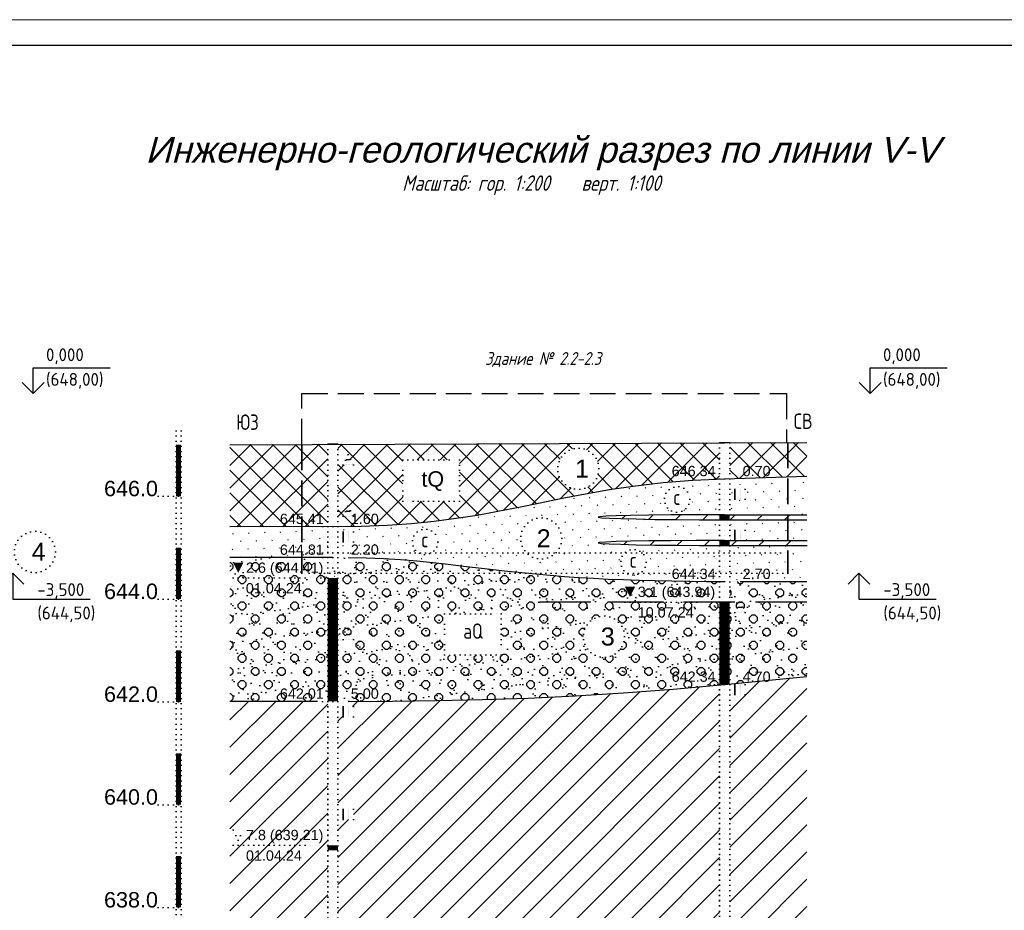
# Model space of a CAD drawing. Header units: millimetres. Extents: x -56135 to 1694203, y -446411 to -23139.
# Tile 46 of 256: x 282050 to 301200, y -115829 to -98505. Entities that reach past the tile are written whole.
import ezdxf

# ---------------------------------------------------------------- set-up
doc = ezdxf.new("R2010")
doc.units = ezdxf.units.MM
for name, pattern in [('CONTI', [1, 0, 1]), ('DASHED', [7, 5, -2, 0]), ('L2', [1, 0, 1])]:
    doc.linetypes.add(name, pattern=pattern)
for name, color, linetype, lineweight in [('0 Фундамент', 5, 'Continuous', 30), ('A-ANNO-NOTE-2', 7, 'Continuous', 18), ('G-ANNO-DIMS', 7, 'Continuous', 9), ('G-ANNO-DIMS-1', 7, 'Continuous', 18), ('ТОНКИЕ', 7, 'Continuous', 9)]:
    doc.layers.add(name, color=color, linetype=linetype, lineweight=lineweight)
for name, color, linetype in [('CUT_LRS', 7, 'CONTI'), ('CUT_TST', 7, 'CONTI'), ('CUT_WAT', 7, 'CONTI'), ('ТОЛСТЫЕ_ОСНОВНЫЕ', 6, 'Continuous')]:
    doc.layers.add(name, color=color, linetype=linetype)
doc.styles.add('ISOCPEUR', font='GOST_Common.ttf', dxfattribs={"height": 450})
doc.styles.get("Standard").update_dxf_attribs({"font": 'arial.ttf'})
doc.styles.add('ўхЁЄхцэ√щ', font='simplex.shx', dxfattribs={"height": 2.5})
pattern_1 = [(45, (706.4804, 733.1148), (-2.209709, 2.209709), []), (135, (706.4804, 733.1148), (-2.209709, -2.209709), [])]
pattern_2 = [(45, (706.4804, 733.1148), (-1.484924, 1.484924), [0.15, -2.1])]
pattern_3 = [(45, (708.2654, 734.6448), (-2.55, 2.55), [0.72125, -2.884996]), (45, (709.2854, 733.6248), (-2.55, 2.55), [0.72125, -2.884996]), (135, (708.7754, 733.6248), (-2.55, -2.55), [0.72125, -2.884996]), (135, (709.7954, 734.6448), (-2.55, -2.55), [0.72125, -2.884996]), (0, (708.7754, 733.6248), (2.55, 2.55), [0.51, -4.59]), (0, (708.7754, 735.1548), (2.55, 2.55), [0.51, -4.59]), (90, (708.2654, 734.1348), (-2.55, 2.55), [0.51, -4.59]), (90, (709.7954, 734.1348), (-2.55, 2.55), [0.51, -4.59])]
pattern_4 = [(37.5, (706.4804, 733.1148), (-0.125987, 3.853648), [0, -3.04, 0, -3.4, 0, -3.25]), (7.5, (706.4804, 733.115), (3.539553, 5.64429), [0, -1.64, 0, -2.74, 0, -1.05]), (327.5, (704.0204, 733.1148), (6.228284, 0.011318), [0, -1, 0, -3.6, 0, -4.7]), (317.5, (704.0204, 733.115), (6.012253, 1.75535), [0, -0.5, 0, -2.36, 0, -2.7])]
pattern_5 = [(45, (706.4804, 733.115), (-2.65165, 2.65165), [])]

# ---------------------------------------------------------------- blocks, each defined once
blk = doc.blocks.new('*U42')
at = {"layer": 'ТОЛСТЫЕ_ОСНОВНЫЕ', "color": 6}
blk.add_lwpolyline([(20, 5), (1256, 5), (1256, 589), (20, 589)], close=True, dxfattribs=at)
at = {"layer": 'ТОНКИЕ'}
blk.add_lwpolyline([(0, 0), (1261, 0), (1261, 594), (0, 594)], close=True, dxfattribs=at)
blk = doc.blocks.new('UZ_971')
at = {"layer": 'CUT_TST', "color": 0}
for p, q in [((0, 0), (1, 2)), ((1, 2), (0.4, 0)), ((1, 2), (0.7, 0)), ((1, 2), (2, 0)), ((1, 2), (1, 0)), ((1, 2), (1.3, 0)), ((1, 2), (1.6, 0)), ((2, 0), (0, 0))]:
    blk.add_line(p, q, dxfattribs=at)
blk = doc.blocks.new('UZ_970')
at = {"layer": 'CUT_TST', "color": 0}
for p, q in [((0, 0), (0, 2)), ((0, 2), (2, 2)), ((2, 2), (2, 0)), ((0, 1.8), (2, 1.8)), ((0, 1.6), (2, 1.6)), ((0, 1.4), (2, 1.4)), ((0, 1.2), (2, 1.2)), ((0, 1), (2, 1)), ((0, 0.8), (2, 0.8)), ((0, 0.6), (2, 0.6)), ((0, 0.4), (2, 0.4)), ((0, 0.2), (2, 0.2)), ((2, 0), (0, 0))]:
    blk.add_line(p, q, dxfattribs=at)
blk = doc.blocks.new('разрезы геология 1-1')
at = {"layer": 'CUT_LRS'}
h = blk.add_hatch(dxfattribs=at)
h.set_pattern_fill('TEHNO', color=256, scale=25, style=0)
h.set_pattern_definition(pattern_1)
h.paths.add_polyline_path([(394.25, 305.32), (394.25, 289.32), (413.25, 289.4), (413.25, 305.4)])
h.paths.add_polyline_path([(403.45, 289.4), (410.74, 289.4), (410.74, 292.4), (403.45, 292.4)], flags=24)
h = blk.add_hatch(dxfattribs=at)
h.set_pattern_fill('TEHNO', color=256, scale=25, style=0)
h.set_pattern_definition(pattern_1)
h.paths.add_polyline_path([(415.25, 305.4), (415.25, 289.41), (419.76, 289.48), (424.83, 289.69), (429.54, 290.02), (433.98, 290.46), (438.21, 291), (442.31, 291.64), (446.35, 292.36), (450.42, 293.16), (454.57, 294.01), (458.87, 294.9), (463.36, 295.77), (468.09, 296.6), (473.12, 297.34), (478.49, 297.96), (484.25, 298.43), (489.45, 298.66), (489.45, 305.7)])
h.paths.add_polyline_path([(438.86, 294.35), (427.86, 294.35), (427.86, 298.35), (427.86, 302.35), (438.86, 302.35)], flags=16)
h.paths.add_polyline_path([(466, 300.66, -1), (458, 300.66, -1)], flags=16)
h.paths.add_polyline_path([(418.25, 301.4), (416.25, 301.4), (417.25, 303.4)], flags=16)
h.paths.add_polyline_path([(416.25, 291.4), (417.25, 293.4), (418.25, 291.4)], flags=16)
h.paths.add_polyline_path([(460.23, 296.92), (463.48, 296.92), (463.48, 304.04), (460.23, 304.04)], flags=24)
h.paths.add_polyline_path([(430.5, 295.44), (435.43, 295.44), (435.43, 301.54), (430.5, 301.54)], flags=8)
h.paths.add_polyline_path([(479.65, 298.7), (487.37, 298.7), (487.37, 301.7), (479.65, 301.7)], flags=24)
h.paths.add_polyline_path([(417.25, 289.4), (422.11, 289.4), (422.11, 292.4), (417.25, 292.4)], flags=9)
h = blk.add_hatch(dxfattribs=at)
h.set_pattern_fill('TEHNO', color=256, scale=25, style=0)
h.set_pattern_definition(pattern_1)
h.paths.add_polyline_path([(506.45, 299.19), (506.45, 305.76), (491.45, 305.7), (491.45, 298.73)])
h.paths.add_polyline_path([(493.45, 298.7), (498.74, 298.7), (498.74, 301.7), (493.45, 301.7)], flags=9)
at = {"layer": 'CUT_LRS', "linetype": 'Continuous'}
h = blk.add_hatch(dxfattribs=at)
h.set_pattern_fill('PESOK_S', color=256, scale=30, style=0)
h.set_pattern_definition(pattern_2)
h.paths.add_polyline_path([(502.45, 299.06), (491.45, 298.73), (491.45, 291.7), (502.45, 291.7)])
h.paths.add_polyline_path([(494.45, 294.7), (492.45, 294.7), (492.45, 296.7), (494.45, 296.7)], flags=16)
h.paths.add_polyline_path([(502.45, 290.7), (491.45, 290.7), (491.45, 286.7), (492.45, 286.7), (492.45, 288.7), (494.45, 288.7), (494.45, 286.7), (502.45, 286.7)])
h.paths.add_polyline_path([(502.45, 285.7), (491.45, 285.7), (491.45, 278.7), (492.45, 278.7), (493.45, 278.7), (502.45, 278.7)])
h.paths.add_polyline_path([(506.45, 285.7), (502.45, 285.7), (502.45, 278.7), (506.45, 278.7)])
h.paths.add_polyline_path([(506.45, 290.7), (502.45, 290.7), (502.45, 286.7), (506.45, 286.7)])
h.paths.add_polyline_path([(506.45, 299.19), (502.45, 299.06), (502.45, 291.7), (506.45, 291.7)])
h.paths.add_polyline_path([(493.45, 278.7), (498.74, 278.7), (498.74, 281.7), (493.45, 281.7)], flags=9)
h = blk.add_hatch(dxfattribs=at)
h.set_pattern_fill('PESOK_S', color=256, scale=30, style=0)
h.set_pattern_definition(pattern_2)
h.paths.add_polyline_path([(446.35, 292.36), (442.31, 291.64), (438.21, 291), (433.98, 290.46), (429.54, 290.02), (424.83, 289.69), (419.76, 289.48), (415.25, 289.41), (415.25, 283.4), (416.25, 283.4), (417.25, 283.4), (420.73, 283.34), (424.1, 283.2), (427.38, 282.99), (430.57, 282.72), (433.68, 282.4), (436.71, 282.07), (439.67, 281.72), (442.57, 281.37), (445.41, 281.04), (448.22, 280.73), (450.99, 280.45), (453.75, 280.18), (456.51, 279.94), (459.28, 279.71), (462.08, 279.52), (464.92, 279.34), (467.82, 279.19), (470.78, 279.07), (473.81, 278.96), (476.93, 278.88), (480.15, 278.81), (483.46, 278.76), (486.9, 278.72), (489.45, 278.71), (489.45, 285.7), (485.53, 285.72), (480.97, 285.75), (476.85, 285.8), (473.26, 285.87), (468.77, 285.99), (466.5, 286.12), (465.54, 286.26), (467.32, 286.39), (469.35, 286.47), (472.17, 286.54), (475.74, 286.6), (480.01, 286.65), (484.93, 286.69), (489.45, 286.7), (489.45, 290.7), (485.53, 290.72), (480.97, 290.75), (476.85, 290.8), (473.26, 290.87), (468.77, 290.99), (466.5, 291.12), (465.54, 291.26), (467.32, 291.39), (469.35, 291.47), (472.17, 291.54), (475.74, 291.6), (480.01, 291.65), (484.93, 291.69), (489.45, 291.7), (489.45, 298.66), (484.25, 298.43), (478.49, 297.96), (473.12, 297.34), (468.09, 296.6), (463.36, 295.77), (458.87, 294.9), (454.57, 294.01), (450.42, 293.16)])
h.paths.add_polyline_path([(458.77, 287.11, -1), (450.77, 287.11, -1)], flags=16)
h.paths.add_polyline_path([(429.72, 286.45, -1), (434.68, 286.45, -1)], flags=16)
h.paths.add_polyline_path([(475.2, 282.47, -1), (470.24, 282.47, -1)], flags=16)
h.paths.add_polyline_path([(418.25, 288.4), (418.25, 286.4), (416.25, 286.4), (416.25, 288.4)], flags=16)
h.paths.add_polyline_path([(483.7, 294.7, -1), (478.74, 294.7, -1)], flags=16)
h.paths.add_polyline_path([(471.99, 281.27), (473.24, 281.27), (473.24, 283.66), (471.99, 283.66)], flags=8)
h.paths.add_polyline_path([(480.5, 293.5), (481.74, 293.5), (481.74, 295.89), (480.5, 295.89)], flags=8)
h.paths.add_polyline_path([(431.48, 285.25), (432.72, 285.25), (432.72, 287.64), (431.48, 287.64)], flags=8)
h.paths.add_polyline_path([(452.77, 283.36), (456.77, 283.36), (456.77, 290.48), (452.77, 290.48)], flags=24)
h.paths.add_polyline_path([(479.65, 278.7), (487.37, 278.7), (487.37, 281.7), (479.65, 281.7)], flags=9)
h.paths.add_polyline_path([(417.25, 283.4), (422.54, 283.4), (422.54, 286.4), (417.25, 286.4)], flags=25)
h = blk.add_hatch(dxfattribs=at)
h.set_pattern_fill('SUGL_D', color=256, scale=30, style=0)
h.set_pattern_definition(pattern_5)
h.paths.add_polyline_path([(489.45, 291.7), (484.93, 291.69), (480.01, 291.65), (475.74, 291.6), (472.17, 291.54), (469.35, 291.47), (467.32, 291.39), (466.14, 291.31), (465.86, 291.22), (466.5, 291.12), (468.01, 291.03), (470.29, 290.95), (473.26, 290.87), (476.85, 290.8), (480.97, 290.75), (485.53, 290.72), (489.45, 290.7)])
h.paths.add_polyline_path([(489.45, 286.7), (484.93, 286.69), (480.01, 286.65), (475.74, 286.6), (472.17, 286.54), (469.35, 286.47), (467.32, 286.39), (466.14, 286.31), (465.86, 286.22), (466.5, 286.12), (468.01, 286.03), (470.29, 285.95), (473.26, 285.87), (476.85, 285.8), (480.97, 285.75), (485.53, 285.72), (489.45, 285.7)])
h = blk.add_hatch(dxfattribs=at)
h.set_pattern_fill('SUGL_D', color=256, scale=30, style=0)
h.set_pattern_definition(pattern_5)
h.paths.add_polyline_path([(502.45, 291.7), (491.45, 291.7), (491.45, 290.7), (502.45, 290.7)])
h.paths.add_polyline_path([(506.45, 291.7), (502.45, 291.7), (502.45, 290.7), (506.45, 290.7)])
h = blk.add_hatch(dxfattribs=at)
h.set_pattern_fill('PESOK_S', color=256, scale=30, style=0)
h.set_pattern_definition(pattern_2)
h.paths.add_polyline_path([(394.25, 289.32), (394.25, 283.4), (408.25, 283.4), (408.25, 289.38)])
h.paths.add_polyline_path([(408.25, 289.38), (408.25, 283.4), (413.25, 283.4), (413.25, 289.4)])
h.paths.add_polyline_path([(403.45, 283.4), (410.88, 283.4), (410.88, 286.4), (403.45, 286.4)], flags=9)
h = blk.add_hatch(dxfattribs=at)
h.set_pattern_fill('SUGL_D', color=256, scale=30, style=0)
h.set_pattern_definition(pattern_5)
h.paths.add_polyline_path([(502.45, 286.7), (494.45, 286.7), (494.45, 286.7), (492.45, 286.7), (492.45, 286.7), (491.45, 286.7), (491.45, 285.7), (502.45, 285.7)])
h.paths.add_polyline_path([(506.45, 286.7), (502.45, 286.7), (502.45, 285.7), (506.45, 285.7)])
at = {"layer": 'CUT_LRS'}
h = blk.add_hatch(dxfattribs=at)
h.set_pattern_fill('GR_GR', color=256, scale=17, style=0)
h.set_pattern_definition(pattern_3)
h.paths.add_polyline_path([(394.25, 255.4), (411.25, 255.4), (412.25, 255.4), (413.25, 255.4), (413.25, 283.4), (394.25, 283.4)])
h.paths.add_polyline_path([(396.83, 275.9), (405.98, 275.9), (405.98, 278.9), (396.83, 278.9)], flags=24)
h.paths.add_polyline_path([(396.78, 279.68), (409.35, 279.68), (409.35, 283.12), (396.78, 283.12)], flags=24)
h.paths.add_polyline_path([(403.45, 255.4), (410.88, 255.4), (410.88, 258.4), (403.45, 258.4)], flags=9)
h = blk.add_hatch(dxfattribs=at)
h.set_pattern_fill('AR-SAND', color=256, scale=2, style=0)
h.set_pattern_definition(pattern_4)
h.paths.add_polyline_path([(394.25, 283.4), (394.25, 255.4), (411.25, 255.4), (412.25, 255.4), (413.25, 255.4), (413.25, 283.4)])
h.paths.add_polyline_path([(396.83, 275.9), (405.98, 275.9), (405.98, 278.9), (396.83, 278.9)], flags=24)
h.paths.add_polyline_path([(396.78, 279.68), (409.35, 279.68), (409.35, 283.12), (396.78, 283.12)], flags=24)
h.paths.add_polyline_path([(403.45, 255.4), (410.88, 255.4), (410.88, 258.4), (403.45, 258.4)], flags=9)
h = blk.add_hatch(dxfattribs=at)
h.set_pattern_fill('GR_GR', color=256, scale=17, style=0)
h.set_pattern_definition(pattern_3)
h.paths.add_polyline_path([(439.67, 281.72), (436.71, 282.07), (433.68, 282.4), (430.57, 282.72), (427.38, 282.99), (424.1, 283.2), (420.73, 283.34), (417.25, 283.4), (416.25, 283.4), (415.25, 283.4), (415.25, 255.4), (416.25, 255.4), (417.25, 255.4), (425.87, 255.43), (434.54, 255.54), (443.33, 255.74), (452.27, 256.04), (461.4, 256.47), (470.78, 257.05), (480.45, 257.78), (489.45, 258.61), (489.45, 278.71), (486.9, 278.72), (483.46, 278.76), (480.15, 278.81), (476.93, 278.88), (473.81, 278.96), (470.78, 279.07), (467.82, 279.19), (464.92, 279.34), (462.08, 279.52), (459.28, 279.71), (456.51, 279.94), (453.75, 280.18), (450.99, 280.45), (448.22, 280.73), (445.41, 281.04), (442.57, 281.37)])
h.paths.add_polyline_path([(447, 272.44), (447, 264.44), (436, 264.44), (436, 268.44), (436, 272.44)], flags=16)
h.paths.add_polyline_path([(470.97, 268.01, -1), (462.97, 268.01, -1)], flags=16)
h.paths.add_polyline_path([(418.25, 267.4), (416.25, 267.4), (417.25, 269.4)], flags=16)
h.paths.add_polyline_path([(438.86, 271.31), (443.81, 271.31), (443.81, 266.8), (438.86, 266.8)], flags=8)
h.paths.add_polyline_path([(465.49, 270.63), (468.74, 270.63), (468.74, 265.38), (465.49, 265.38)], flags=8)
h.paths.add_polyline_path([(473.05, 271.2), (482.19, 271.2), (482.19, 274.2), (473.05, 274.2)], flags=24)
h.paths.add_polyline_path([(472.98, 274.98), (485.27, 274.98), (485.27, 278.42), (472.98, 278.42)], flags=24)
h.paths.add_polyline_path([(479.65, 258.7), (487.37, 258.7), (487.37, 261.7), (479.65, 261.7)], flags=24)
h.paths.add_polyline_path([(417.25, 255.4), (422.4, 255.4), (422.4, 258.4), (417.25, 258.4)], flags=9)
h = blk.add_hatch(dxfattribs=at)
h.set_pattern_fill('AR-SAND', color=256, scale=2, style=0)
h.set_pattern_definition(pattern_4)
h.paths.add_polyline_path([(448.22, 280.73), (445.41, 281.04), (442.57, 281.37), (439.67, 281.72), (436.71, 282.07), (433.68, 282.4), (430.57, 282.72), (427.38, 282.99), (424.1, 283.2), (420.73, 283.34), (417.25, 283.4), (416.25, 283.4), (415.25, 283.4), (415.25, 255.4), (416.25, 255.4), (417.25, 255.4), (425.87, 255.43), (434.54, 255.54), (443.33, 255.74), (452.27, 256.04), (461.4, 256.47), (470.78, 257.05), (480.45, 257.78), (489.45, 258.61), (489.45, 278.71), (486.9, 278.72), (483.46, 278.76), (480.15, 278.81), (476.93, 278.88), (473.81, 278.96), (470.78, 279.07), (467.82, 279.19), (464.92, 279.34), (462.08, 279.52), (459.28, 279.71), (456.51, 279.94), (453.75, 280.18), (450.99, 280.45)])
h.paths.add_polyline_path([(447, 272.44), (447, 264.44), (436, 264.44), (436, 268.44), (436, 272.44)], flags=16)
h.paths.add_polyline_path([(470.97, 268.01, -1), (462.97, 268.01, -1)], flags=16)
h.paths.add_polyline_path([(418.25, 267.4), (416.25, 267.4), (417.25, 269.4)], flags=16)
h.paths.add_polyline_path([(438.86, 271.31), (443.81, 271.31), (443.81, 266.8), (438.86, 266.8)], flags=8)
h.paths.add_polyline_path([(465.49, 270.63), (468.74, 270.63), (468.74, 265.38), (465.49, 265.38)], flags=8)
h.paths.add_polyline_path([(473.05, 271.2), (482.19, 271.2), (482.19, 274.2), (473.05, 274.2)], flags=24)
h.paths.add_polyline_path([(472.98, 274.98), (485.27, 274.98), (485.27, 278.42), (472.98, 278.42)], flags=24)
h.paths.add_polyline_path([(479.65, 258.7), (487.37, 258.7), (487.37, 261.7), (479.65, 261.7)], flags=24)
h.paths.add_polyline_path([(417.25, 255.4), (422.4, 255.4), (422.4, 258.4), (417.25, 258.4)], flags=9)
h = blk.add_hatch(dxfattribs=at)
h.set_pattern_fill('GR_GR', color=256, scale=17, style=0)
h.set_pattern_definition(pattern_3)
h.paths.add_polyline_path([(493.45, 278.7), (492.45, 278.7), (491.45, 278.7), (491.45, 274.7), (506.45, 274.7), (506.45, 278.7)])
h.paths.add_polyline_path([(493.45, 274.7), (494.45, 272.7), (492.45, 272.7), (493.45, 274.7), (491.45, 274.7), (491.45, 258.8), (506.45, 260.26), (506.45, 274.7)])
h.paths.add_polyline_path([(493.45, 258.7), (498.74, 258.7), (498.74, 261.7), (493.45, 261.7)], flags=9)
h = blk.add_hatch(dxfattribs=at)
h.set_pattern_fill('AR-SAND', color=256, scale=2, style=0)
h.set_pattern_definition(pattern_4)
h.paths.add_polyline_path([(494.45, 272.7), (492.45, 272.7), (493.45, 274.7), (491.45, 274.7), (491.45, 258.8), (506.45, 260.26), (506.45, 274.7), (493.45, 274.7)])
h.paths.add_polyline_path([(506.45, 274.7), (506.45, 278.7), (493.45, 278.7), (492.45, 278.7), (491.45, 278.7), (491.45, 274.7)])
h.paths.add_polyline_path([(493.45, 258.7), (498.74, 258.7), (498.74, 261.7), (493.45, 261.7)], flags=9)
at = {"layer": 'CUT_LRS', "linetype": 'Continuous'}
h = blk.add_hatch(dxfattribs=at)
h.set_pattern_fill('SUGL_D', color=256, scale=30, style=0)
h.set_pattern_definition(pattern_5)
h.paths.add_polyline_path([(506.45, 260.26), (491.45, 258.8), (491.45, 258.7), (492.45, 258.7), (494.45, 258.7), (494.45, 256.7), (492.45, 256.7), (492.45, 258.7), (491.45, 258.7), (491.45, 156.16), (506.45, 163.02)])
h.paths.add_polyline_path([(494.45, 210.7), (494.45, 208.7), (492.45, 208.7), (492.45, 210.7)], flags=16)
h.paths.add_polyline_path([(494.45, 187.7), (494.45, 185.7), (492.45, 185.7), (492.45, 187.7)], flags=16)
h.paths.add_polyline_path([(494.45, 161.7), (494.45, 159.7), (492.45, 159.7), (492.45, 161.7)], flags=16)
h.paths.add_polyline_path([(493.45, 155.7), (499.46, 155.7), (499.46, 158.7), (493.45, 158.7)], flags=9)
h.paths.add_polyline_path([(493.45, 258.7), (498.74, 258.7), (498.74, 261.7), (493.45, 261.7)], flags=9)
h = blk.add_hatch(dxfattribs=at)
h.set_pattern_fill('SUGL_D', color=256, scale=30, style=0)
h.set_pattern_definition(pattern_5)
h.paths.add_polyline_path([(489.45, 258.61), (480.45, 257.78), (470.78, 257.05), (461.4, 256.47), (452.27, 256.04), (443.33, 255.74), (434.54, 255.54), (425.87, 255.43), (417.25, 255.4), (416.25, 255.4), (415.25, 255.4), (415.25, 75.59), (420.65, 76.61), (426.35, 78.43), (431.42, 80.78), (435.93, 83.6), (439.97, 86.83), (443.61, 90.41), (446.92, 94.27), (449.99, 98.34), (452.86, 102.57), (455.58, 106.9), (458.15, 111.3), (460.6, 115.71), (462.95, 120.09), (465.21, 124.39), (467.4, 128.56), (469.53, 132.57), (471.64, 136.37), (473.78, 139.93), (476, 143.25), (478.37, 146.32), (480.93, 149.11), (483.77, 151.61), (486.92, 153.81), (490.45, 155.7), (489.45, 155.7)])
h.paths.add_polyline_path([(457.47, 198.11), (457.47, 190.11), (446.47, 190.11), (446.47, 194.11), (446.47, 198.11)], flags=16)
h.paths.add_polyline_path([(478.68, 200.16, -1), (470.68, 200.16, -1)], flags=16)
h.paths.add_polyline_path([(433.5, 189.24, -1), (425.5, 189.24, -1)], flags=16)
h.paths.add_polyline_path([(418.25, 206.4), (418.25, 204.4), (416.25, 204.4), (416.25, 206.4)], flags=16)
h.paths.add_polyline_path([(418.25, 232.4), (416.25, 232.4), (416.25, 234.4), (418.25, 234.4)], flags=16)
h.paths.add_polyline_path([(471.05, 190.7), (473.05, 190.7), (472.05, 188.7)], flags=16)
h.paths.add_polyline_path([(418.25, 252.4), (416.25, 252.4), (416.25, 254.4), (418.25, 254.4)], flags=16)
h.paths.add_polyline_path([(418.25, 176.4), (418.25, 174.4), (416.25, 174.4), (416.25, 176.4)], flags=16)
h.paths.add_polyline_path([(418.25, 152.4), (418.25, 150.4), (416.25, 150.4), (416.25, 152.4)], flags=16)
h.paths.add_polyline_path([(418.25, 122.4), (418.25, 120.4), (416.25, 120.4), (416.25, 122.4)], flags=16)
h.paths.add_polyline_path([(418.25, 93.4), (418.25, 91.4), (416.25, 91.4), (416.25, 93.4)], flags=16)
h.paths.add_polyline_path([(449.5, 196.98), (454.43, 196.98), (454.43, 192.47), (449.5, 192.47)], flags=8)
h.paths.add_polyline_path([(473.02, 202.78), (476.52, 202.78), (476.52, 197.53), (473.02, 197.53)], flags=8)
h.paths.add_polyline_path([(427.84, 191.86), (431.35, 191.86), (431.35, 186.61), (427.84, 186.61)], flags=8)
h.paths.add_polyline_path([(473.06, 184.2), (482.2, 184.2), (482.2, 187.2), (473.06, 187.2)], flags=24)
h.paths.add_polyline_path([(472.98, 187.98), (486.13, 187.98), (486.13, 191.42), (472.98, 191.42)], flags=24)
h.paths.add_polyline_path([(479.65, 155.7), (487.37, 155.7), (487.37, 158.7), (479.65, 158.7)], flags=24)
h.paths.add_polyline_path([(417.25, 75.4), (423.68, 75.4), (423.68, 78.4), (417.25, 78.4)], flags=9)
h = blk.add_hatch(dxfattribs=at)
h.set_pattern_fill('SUGL_D', color=256, scale=30, style=0)
h.set_pattern_definition(pattern_5)
h.paths.add_polyline_path([(413.25, 255.4), (412.25, 255.4), (411.25, 255.4), (394.25, 255.4), (394.25, 72.73), (413.25, 75.27)])
h.paths.add_polyline_path([(395.85, 228.4), (394.85, 230.4), (396.85, 230.4)], flags=16)
h.paths.add_polyline_path([(396.85, 223.9), (405.99, 223.9), (405.99, 226.9), (396.85, 226.9)], flags=24)
h.paths.add_polyline_path([(396.78, 227.68), (409.21, 227.68), (409.21, 231.12), (396.78, 231.12)], flags=24)
h.paths.add_polyline_path([(403.45, 75.4), (410.88, 75.4), (410.88, 78.4), (403.45, 78.4)], flags=24)
for p, q in [((383.75, 308.03), (383.75, 68.4)), ((384.75, 308.03), (384.75, 55.4)), ((413.25, 305.4), (413.25, 75.4)), ((415.25, 305.4), (415.25, 75.4)), ((489.45, 305.7), (489.45, 155.7)), ((491.45, 305.7), (491.45, 155.7)), ((487.45, 298.7), (488.45, 298.7)), ((488.45, 298.7), (490.45, 298.7)), ((489.45, 298.7), (491.45, 298.7)), ((489.45, 298.7), (491.45, 298.7)), ((489.45, 297.7), (491.45, 297.7)), ((490.45, 298.7), (492.45, 298.7)), ((492.45, 298.7), (493.45, 298.7)), ((380.25, 295.3), (386.25, 295.3)), ((489.45, 296.7), (491.45, 296.7)), ((489.45, 295.7), (491.45, 295.7)), ((489.45, 294.7), (491.45, 294.7)), ((489.45, 293.7), (491.45, 293.7)), ((489.45, 292.7), (491.45, 292.7)), ((489.45, 291.7), (491.45, 291.7)), ((489.45, 291.7), (491.45, 291.7)), ((489.45, 291.7), (491.45, 291.7)), ((411.25, 289.4), (412.25, 289.4)), ((412.25, 289.4), (414.25, 289.4)), ((413.25, 289.4), (415.25, 289.4)), ((413.25, 289.4), (415.25, 289.4)), ((414.25, 289.4), (416.25, 289.4)), ((416.25, 289.4), (417.25, 289.4)), ((489.45, 290.7), (491.45, 290.7)), ((489.45, 290.7), (491.45, 290.7)), ((489.45, 290.7), (491.45, 290.7)), ((489.45, 289.7), (491.45, 289.7)), ((413.25, 288.4), (415.25, 288.4)), ((413.25, 287.4), (415.25, 287.4)), ((489.45, 288.7), (491.45, 288.7)), ((489.45, 287.7), (491.45, 287.7)), ((413.25, 286.4), (415.25, 286.4)), ((413.25, 285.4), (415.25, 285.4)), ((489.45, 286.7), (491.45, 286.7)), ((489.45, 286.7), (491.45, 286.7)), ((489.45, 286.7), (491.45, 286.7)), ((489.45, 285.7), (491.45, 285.7)), ((489.45, 285.7), (491.45, 285.7)), ((489.45, 285.7), (491.45, 285.7)), ((413.25, 284.4), (415.25, 284.4)), ((489.45, 284.7), (491.45, 284.7)), ((489.45, 283.7), (491.45, 283.7)), ((411.25, 283.4), (412.25, 283.4)), ((412.25, 283.4), (414.25, 283.4)), ((413.25, 283.4), (415.25, 283.4)), ((413.25, 283.4), (415.25, 283.4)), ((413.25, 283.4), (415.25, 283.4)), ((413.25, 283.4), (415.25, 283.4)), ((413.25, 282.4), (415.25, 282.4)), ((414.25, 283.4), (416.25, 283.4)), ((416.25, 283.4), (417.25, 283.4)), ((489.45, 282.7), (491.45, 282.7)), ((489.45, 281.7), (491.45, 281.7)), ((413.25, 281.4), (415.25, 281.4)), ((413.25, 281.4), (415.25, 281.4)), ((413.25, 281.4), (415.25, 281.4)), ((414.25, 281.4), (413.25, 280.4)), ((415.25, 281.4), (413.25, 279.4)), ((415.25, 280.4), (414.25, 279.4)), ((489.45, 280.7), (491.45, 280.7)), ((489.45, 279.7), (491.45, 279.7)), ((413.25, 279.4), (415.25, 279.4)), ((413.25, 279.4), (415.25, 279.4)), ((415.25, 279.4), (415.25, 279.4)), ((487.45, 278.7), (488.45, 278.7)), ((488.45, 278.7), (490.45, 278.7)), ((489.45, 278.7), (491.45, 278.7)), ((489.45, 278.7), (491.45, 278.7)), ((489.45, 278.7), (491.45, 278.7)), ((489.45, 278.7), (491.45, 278.7)), ((489.45, 277.7), (491.45, 277.7)), ((490.45, 278.7), (492.45, 278.7)), ((492.45, 278.7), (493.45, 278.7)), ((489.45, 276.7), (491.45, 276.7)), ((380.25, 275.3), (386.25, 275.3)), ((489.45, 275.7), (491.45, 275.7)), ((489.45, 274.7), (491.45, 274.7)), ((489.45, 274.7), (491.45, 274.7)), ((489.45, 274.7), (491.45, 274.7)), ((487.45, 258.7), (488.45, 258.7)), ((488.45, 258.7), (490.45, 258.7)), ((489.45, 258.7), (491.45, 258.7)), ((489.45, 258.7), (491.45, 258.7)), ((489.45, 258.7), (491.45, 258.7)), ((490.45, 258.7), (492.45, 258.7)), ((492.45, 258.7), (493.45, 258.7)), ((489.45, 257.7), (491.45, 257.7)), ((489.45, 256.7), (491.45, 256.7)), ((380.25, 255.3), (386.25, 255.3)), ((411.25, 255.4), (412.25, 255.4)), ((412.25, 255.4), (414.25, 255.4)), ((413.25, 255.4), (415.25, 255.4)), ((413.25, 255.4), (415.25, 255.4)), ((413.25, 255.4), (415.25, 255.4)), ((414.25, 255.4), (416.25, 255.4)), ((416.25, 255.4), (417.25, 255.4)), ((489.45, 255.7), (491.45, 255.7)), ((489.45, 254.7), (491.45, 254.7)), ((413.25, 254.4), (415.25, 254.4)), ((413.25, 253.4), (415.25, 253.4)), ((489.45, 253.7), (491.45, 253.7)), ((413.25, 252.4), (415.25, 252.4)), ((413.25, 251.4), (415.25, 251.4)), ((489.45, 252.7), (491.45, 252.7)), ((489.45, 251.7), (491.45, 251.7)), ((413.25, 250.4), (415.25, 250.4)), ((413.25, 249.4), (415.25, 249.4)), ((489.45, 250.7), (491.45, 250.7)), ((489.45, 249.7), (491.45, 249.7)), ((413.25, 248.4), (415.25, 248.4)), ((413.25, 247.4), (415.25, 247.4)), ((489.45, 248.7), (491.45, 248.7)), ((489.45, 247.7), (491.45, 247.7)), ((413.25, 246.4), (415.25, 246.4)), ((413.25, 245.4), (415.25, 245.4)), ((489.45, 246.7), (491.45, 246.7)), ((489.45, 245.7), (491.45, 245.7)), ((413.25, 244.4), (415.25, 244.4)), ((413.25, 243.4), (415.25, 243.4)), ((489.45, 244.7), (491.45, 244.7)), ((489.45, 243.7), (491.45, 243.7)), ((413.25, 242.4), (415.25, 242.4)), ((413.25, 241.4), (415.25, 241.4)), ((489.45, 242.7), (491.45, 242.7)), ((489.45, 241.7), (491.45, 241.7)), ((413.25, 240.4), (415.25, 240.4)), ((413.25, 239.4), (415.25, 239.4)), ((489.45, 240.7), (491.45, 240.7)), ((489.45, 239.7), (491.45, 239.7)), ((413.25, 238.4), (415.25, 238.4)), ((489.45, 238.7), (491.45, 238.7)), ((489.45, 237.7), (491.45, 237.7)), ((413.25, 237.4), (415.25, 237.4)), ((413.25, 236.4), (415.25, 236.4)), ((489.45, 236.7), (491.45, 236.7)), ((489.45, 235.7), (491.45, 235.7)), ((380.25, 235.3), (386.25, 235.3)), ((413.25, 235.4), (415.25, 235.4)), ((413.25, 234.4), (415.25, 234.4)), ((489.45, 234.7), (491.45, 234.7)), ((489.45, 233.7), (491.45, 233.7)), ((413.25, 233.4), (415.25, 233.4)), ((413.25, 232.4), (415.25, 232.4)), ((489.45, 232.7), (491.45, 232.7)), ((413.25, 231.4), (415.25, 231.4)), ((413.25, 230.4), (415.25, 230.4)), ((489.45, 231.7), (491.45, 231.7)), ((489.45, 230.7), (491.45, 230.7)), ((413.25, 229.4), (415.25, 229.4)), ((413.25, 228.4), (415.25, 228.4)), ((489.45, 229.7), (491.45, 229.7)), ((489.45, 228.7), (491.45, 228.7)), ((413.25, 227.4), (415.25, 227.4)), ((413.25, 227.4), (415.25, 227.4)), ((413.25, 227.4), (415.25, 227.4)), ((413.25, 226.4), (415.25, 226.4)), ((413.25, 226.4), (415.25, 226.4)), ((413.25, 226.4), (415.25, 226.4)), ((489.45, 227.7), (491.45, 227.7)), ((489.45, 226.7), (491.45, 226.7)), ((413.25, 225.4), (415.25, 225.4)), ((413.25, 224.4), (415.25, 224.4)), ((489.45, 225.7), (491.45, 225.7)), ((489.45, 224.7), (491.45, 224.7)), ((413.25, 223.4), (415.25, 223.4)), ((413.25, 222.4), (415.25, 222.4)), ((489.45, 223.7), (491.45, 223.7)), ((489.45, 222.7), (491.45, 222.7)), ((413.25, 221.4), (415.25, 221.4)), ((413.25, 220.4), (415.25, 220.4)), ((489.45, 221.7), (491.45, 221.7)), ((489.45, 220.7), (491.45, 220.7)), ((413.25, 219.4), (415.25, 219.4)), ((413.25, 218.4), (415.25, 218.4)), ((489.45, 219.7), (491.45, 219.7)), ((489.45, 218.7), (491.45, 218.7)), ((413.25, 217.4), (415.25, 217.4)), ((413.25, 216.4), (415.25, 216.4)), ((489.45, 217.7), (491.45, 217.7)), ((489.45, 216.7), (491.45, 216.7)), ((380.25, 215.3), (386.25, 215.3)), ((413.25, 215.4), (415.25, 215.4)), ((489.45, 215.7), (491.45, 215.7))]:
    blk.add_line(p, q)
at = {"color": 5}
blk.add_line((471.05, 274.7), (486.45, 274.7), dxfattribs=at)
for points, const_width in [([(384.25, 295.3), (384.25, 305.3)], 1), ([(490.45, 291.7), (490.45, 290.7)], 2), ([(490.45, 286.7), (490.45, 285.7)], 2), ([(384.25, 275.3), (384.25, 285.3)], 1), ([(414.25, 279.4), (414.25, 255.4)], 2), ([(490.45, 274.7), (490.45, 258.7)], 2), ([(384.25, 255.3), (384.25, 265.3)], 1), ([(384.25, 235.3), (384.25, 245.3)], 1), ([(414.25, 227.4), (414.25, 226.4)], 2), ([(384.25, 215.3), (384.25, 225.3)], 1)]:
    blk.add_lwpolyline(points, dxfattribs=dict(const_width=const_width))
for points in [[(427.86, 298.35), (427.86, 302.35), (438.86, 302.35), (438.86, 294.35), (427.86, 294.35)], [(436, 268.44), (436, 272.44), (447, 272.44), (447, 264.44), (436, 264.44)]]:
    blk.add_lwpolyline(points, close=True)
at = {"lineweight": 30}
blk.add_lwpolyline([(408.25, 284.3), (502.75, 284.3), (502.75, 280.3), (408.25, 280.3)], close=True, dxfattribs=at)
at = {"color": 5}
blk.add_lwpolyline([(472.05, 275.7, 0, 2, 0), (472.05, 277.7, 0, 2, 0)], format="xyseb", dxfattribs=at)
for centre in [(481.22, 294.7), (432.2, 286.45), (472.72, 282.47)]:
    blk.add_circle(centre, 2.48)
at = {"layer": 'CUT_LRS', "linetype": 'DASHED'}
blk.add_lwpolyline([(408.25, 305.38), (408.25, 315.3), (502.45, 315.3), (502.45, 305.75)], dxfattribs=at)
at = {"layer": 'CUT_LRS', "linetype": 'Continuous'}
for points in [[(394.25, 305.32), (506.45, 305.76)], [(415.25, 305.4), (413.25, 305.4)], [(491.45, 305.7), (489.45, 305.7)], [(490.45, 298.7), (506.45, 299.19)], [(414.25, 289.4), (419.76, 289.48), (424.83, 289.69), (429.54, 290.02), (433.98, 290.46), (438.21, 291), (442.31, 291.64), (446.35, 292.36), (450.42, 293.16), (454.57, 294.01), (458.87, 294.9), (463.36, 295.77), (468.09, 296.6), (473.12, 297.34), (478.49, 297.96), (484.25, 298.43), (490.45, 298.7)], [(490.45, 291.7), (484.93, 291.69), (480.01, 291.65), (475.74, 291.6), (472.17, 291.54), (469.35, 291.47), (467.32, 291.39), (466.14, 291.31), (465.86, 291.22), (466.5, 291.12), (468.01, 291.03), (470.29, 290.95), (473.26, 290.87), (476.85, 290.8), (480.97, 290.75), (485.53, 290.72), (490.45, 290.7)], [(490.45, 291.7), (506.45, 291.7)], [(414.25, 289.4), (394.25, 289.32)], [(490.45, 290.7), (506.45, 290.7)], [(490.45, 286.7), (484.93, 286.69), (480.01, 286.65), (475.74, 286.6), (472.17, 286.54), (469.35, 286.47), (467.32, 286.39), (466.14, 286.31), (465.86, 286.22), (466.5, 286.12), (468.01, 286.03), (470.29, 285.95), (473.26, 285.87), (476.85, 285.8), (480.97, 285.75), (485.53, 285.72), (490.45, 285.7)], [(490.47, 286.7), (506.47, 286.7)], [(490.47, 285.7), (506.47, 285.7)], [(414.25, 283.4), (394.25, 283.4)], [(417.25, 283.4), (420.73, 283.34), (424.1, 283.2), (427.38, 282.99), (430.57, 282.72), (433.68, 282.4), (436.71, 282.07), (439.67, 281.72), (442.57, 281.37), (445.41, 281.04), (448.22, 280.73), (450.99, 280.45), (453.75, 280.18), (456.51, 279.94), (459.28, 279.71), (462.08, 279.52), (464.92, 279.34), (467.82, 279.19), (470.78, 279.07), (473.81, 278.96), (476.93, 278.88), (480.15, 278.81), (483.46, 278.76), (486.9, 278.72), (490.45, 278.7)], [(493.45, 278.7), (506.45, 278.7)], [(417.25, 255.4), (425.87, 255.43), (434.54, 255.54), (443.33, 255.74), (452.27, 256.04), (461.4, 256.47), (470.78, 257.05), (480.45, 257.78), (490.45, 258.7)], [(490.45, 258.7), (506.45, 260.26)], [(411.25, 255.4), (394.25, 255.4)]]:
    blk.add_lwpolyline(points, dxfattribs=at)
at = {"layer": 'CUT_LRS', "linetype": 'DASHED', "lineweight": 35}
for points in [[(408.25, 305.38), (408.25, 280.3)], [(502.75, 305.75), (502.75, 280.3)]]:
    blk.add_lwpolyline(points, dxfattribs=at)
at = {"layer": 'CUT_LRS', "color": 5, "linetype": 'DASHED', "ltscale": 2}
blk.add_lwpolyline([(506.45, 274.7), (450.09, 274.7)], dxfattribs=at)
at = {"layer": 'CUT_LRS', "linetype": 'L2'}
for centre in [(462, 300.66), (454.77, 287.11), (356.29, 284.48), (466.97, 268.01)]:
    blk.add_circle(centre, 4, dxfattribs=at)
at = {"layer": 'CUT_WAT', "color": 5}
for p, q in [((394.85, 279.4), (410.25, 279.4)), ((394.85, 230.4), (396.85, 230.4)), ((395.85, 228.4), (394.85, 230.4)), ((395.85, 228.4), (396.85, 230.4)), ((394.85, 227.4), (410.25, 227.4))]:
    blk.add_line(p, q, dxfattribs=at)
blk.add_lwpolyline([(395.85, 280.4, 0, 2, 0), (395.85, 282.4, 0, 2, 0)], format="xyseb", dxfattribs=at)
for name, p in [('UZ_971', (416.25, 301.4)), ('UZ_970', (492.45, 294.7)), ('UZ_971', (416.25, 291.4)), ('UZ_970', (416.25, 286.4)), ('UZ_970', (492.45, 286.7)), ('UZ_971', (492.45, 272.7)), ('UZ_971', (416.25, 267.4)), ('UZ_970', (492.45, 256.7)), ('UZ_970', (416.25, 252.4)), ('UZ_970', (416.25, 232.4))]:
    blk.add_blockref(name, p)
for s, height, p in [('646.34', 2, (480.15, 299.2)), ('0.70', 2, (493.95, 299.2)), ('646.0', 3, (369.75, 295.3)), ('645.41', 2, (403.95, 289.9)), ('1.60', 2, (417.75, 289.9)), ('644.81', 2, (403.95, 283.9)), ('2.20', 2, (417.75, 283.9)), ('644.34', 2, (480.15, 279.2)), ('2.70', 2, (493.95, 279.2)), ('644.0', 3, (369.75, 275.3)), ('642.34', 2, (480.15, 259.2)), ('4.70', 2, (493.95, 259.2)), ('642.0', 3, (369.75, 255.3)), ('642.01', 2, (403.95, 255.9)), ('5.00', 2, (417.75, 255.9)), ('640.0', 3, (369.75, 235.3)), ('638.0', 3, (369.75, 215.3))]:
    blk.add_text(s, height=height).set_placement(p)
at = {"color": 5}
for s, p in [('3.1 (643.94)', (473.55, 275.7)), ('10.07.24', (473.55, 271.7))]:
    blk.add_text(s, height=2, dxfattribs=at).set_placement(p)
at = {"attachment_point": 1}
for s, insert, char_height, width in [('{\\H1.25x;\\Q15;Инженерно-геологический разрез по линии V-V}', (377.8, 365.2), 4, 204.8112), ('{\\fGOST type A|b0|i0|c204|p2;\\H0.75x;\\Q15;Масштаб: гор. 1:200    верт. 1:100}', (427.74, 357.71), 4, 122.0484), ('1', (461.36, 302.41), 3.5, 10.9905), ('tQ', (431.47, 300.15), 3, 10.9905), ('2', (453.9, 288.86), 3.5, 10.9905), ('4', (355.68, 286.24), 3.5, 10.9905), ('{\\fGOST type A|b0|i0|c0|p2;aQ}', (439.61, 270.56), 3, 10.9905), ('3', (466.36, 269.76), 3.5, 10.9905)]:
    blk.add_mtext(s, dxfattribs=dict(at, insert=insert, char_height=char_height, width=width))
at = {"insert": (455.14, 321.89), "char_height": 2.5, "width": 70, "attachment_point": 5, "style": 'ўхЁЄхцэ√щ'}
blk.add_mtext('{\\fGOST type A|b0|i0|c204|p34;\\Q15;Здание № 2.2-2.3}', dxfattribs=at)
at = {"linetype": 'DASHED', "char_height": 3, "width": 5.6778, "attachment_point": 1}
for s, insert in [('{\\fGOST type A|b0|i0|c204|p2;ЮЗ}', (395.43, 311.2)), ('{\\fGOST type A|b0|i0|c204|p2;СВ}', (503.89, 311.38))]:
    blk.add_mtext(s, dxfattribs=dict(at, insert=insert))
at = {"linetype": 'ByBlock', "char_height": 0.2, "width": 3.9187, "attachment_point": 5}
for insert in [(481.12, 295.1), (432.1, 286.85), (472.62, 282.87)]:
    blk.add_mtext('{\\Fcs_gost2304|c204;\\H15x;с}', dxfattribs=dict(at, insert=insert))
at = {"layer": 'CUT_WAT', "color": 5}
for s, p in [('2.6 (644.41)', (397.35, 280.4)), ('01.04.24', (397.33, 276.4)), ('7.8 (639.21)', (397.35, 228.4)), ('01.04.24', (397.35, 224.4))]:
    blk.add_text(s, height=2, dxfattribs=at).set_placement(p)
blk = doc.blocks.new('Высотные отметки - Вверх-711287-Разрез 3-3')
at = {"layer": '0 Фундамент'}
for p, q in [((13237, 8150), (14737, 8150)), ((13237, 7650), (13237, 8150))]:
    blk.add_line(p, q, dxfattribs=at)
at = {"layer": 'A-ANNO-NOTE-2'}
for q in [(13025, 7862), (13449, 7862)]:
    blk.add_line((13237, 7650), q, dxfattribs=at)

msp = doc.modelspace()

# ---------------------------------------------------------------- block references
at = {"xscale": 100, "yscale": 100, "zscale": 100}
msp.add_blockref('*U42', (195920.7, -157904.7), dxfattribs=at)
at = {"layer": 'CUT_LRS', "linetype": 'Continuous', "xscale": 100, "yscale": 100, "zscale": 100}
msp.add_blockref('разрезы геология 1-1', (246715.4, -137303.9), dxfattribs=at)
at = {"layer": 'G-ANNO-DIMS'}
for p in [(269075, -113423.9), (285353.1, -113423.9)]:
    msp.add_blockref('Высотные отметки - Вверх-711287-Разрез 3-3', p, dxfattribs=at)
at = {"layer": 'G-ANNO-DIMS', "xscale": -1, "rotation": 180}
for p in [(268681.7, -101623.9), (285134.9, -101623.9)]:
    msp.add_blockref('Высотные отметки - Вверх-711287-Разрез 3-3', p, dxfattribs=at)

# ---------------------------------------------------------------- texts
at = {"layer": 'G-ANNO-DIMS-1', "char_height": 250, "width": 1150.283, "line_spacing_factor": 1.149209, "style": 'ISOCPEUR'}
for s, insert, attachment_point in [('0,000 (648,00)', (282561.8, -104897.3), 1), ('0,000 (648,00)', (298839.9, -104897.3), 1), ('-3,500', (282393.8, -109773.9), 7), ('-3,500', (298847, -109773.9), 7), ('(644,50)', (282393.8, -110228.2), 7), ('(644,50)', (298847, -110228.2), 7)]:
    msp.add_mtext(s, dxfattribs=dict(at, insert=insert, attachment_point=attachment_point))

doc.saveas('drawing.dxf')
